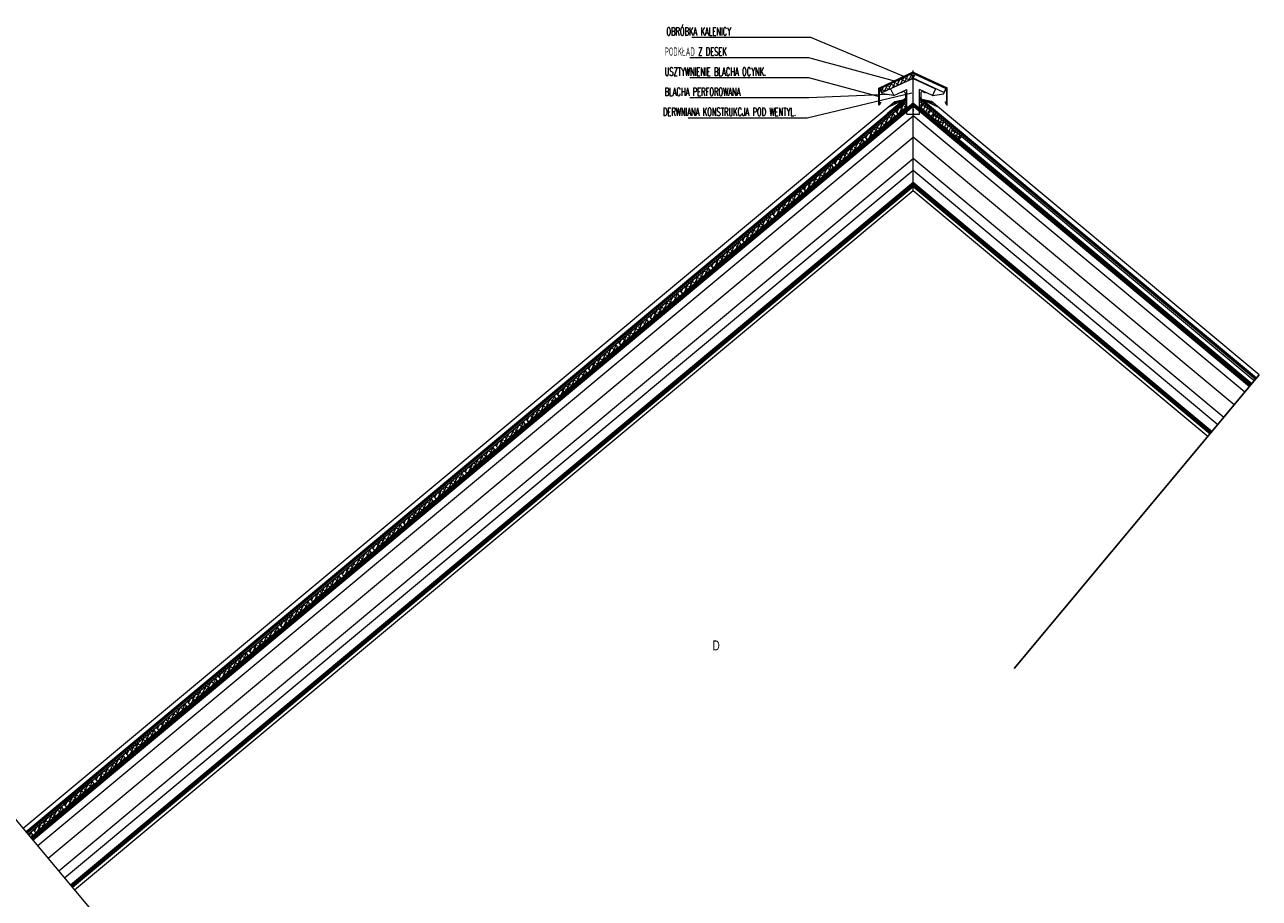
# Model space of a CAD drawing. Header units: millimetres. Extents: x -1427 to 15787, y -1578 to 5789.
# Tile 117 of 146: x 814 to 1491, y 2074 to 2553. Entities that reach past the tile are written whole.
import ezdxf
from ezdxf.enums import TextEntityAlignment as Align

# ---------------------------------------------------------------- set-up
doc = ezdxf.new("R2010")
doc.units = ezdxf.units.MM
for name, pattern in [('CACHE', [9.525, 6.35, -3.175]), ('CENTER', [0.6, 0.375, -0.075, 0.075, -0.075]), ('GESTRICHELT2', [0.375, 0.25, -0.125])]:
    doc.linetypes.add(name, pattern=pattern)
for name, color, linetype, lineweight in [('!! 0_ Istn-widok', 1, 'Continuous', 15), ('!! 0_ Opis', 8, 'Continuous', 13), ('!! 2 _linia hydroizol', 32, 'Continuous', 9), ('!! 2_ remont Ocieplenie', 4, 'ZIGZAG', 5), ('!! 2_posadzki parkiet', 91, 'Continuous', 9), ('!! 2_posadzki winyle 2', 43, 'Continuous', 9)]:
    doc.layers.add(name, color=color, linetype=linetype, lineweight=lineweight)
doc.styles.add('ARIAL TEEN', font='arial.ttf')
doc.styles.add('TXT', font='simplex.shx')
doc.linetypes.add('BATTING', pattern='A,0.00254,-2.54,[134,ltypeshp.shx,S=2.54,R=0,X=-2.54,Y=0],-5.08,[134,ltypeshp.shx,S=2.54,R=180,X=2.54,Y=0],-2.54', length=10.16254)
doc.linetypes.add('ZIGZAG', pattern='A,0.00254,-5.08,[131,ltypeshp.shx,S=5.08,R=0,X=-5.08,Y=0],-10.16,[131,ltypeshp.shx,S=5.08,R=180,X=5.08,Y=0],-5.08', length=20.32254)
pattern_1 = [(65, (-58545.407, 188693.1695), (-1.438763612, 0.67090649), []), (155, (-58545.407, 188693.1695), (-3.548433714, -0.096950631), [3.96875, -2.38125])]
pattern_2 = [(65, (-58528.5108, 188707.2591), (-1.438763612, 0.67090649), []), (155, (-58528.5108, 188707.2591), (-3.548433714, -0.096950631), [3.96875, -2.38125])]

# ---------------------------------------------------------------- blocks, each defined once
blk = doc.blocks.new('A$C64ba1f02')
for p, q in [((-0.8, 186.8), (-186.7, 100.1)), ((-0.8, 184.1), (-184.5, 98.5)), ((-10.2, 176.1), (-179.3, 97.2)), ((-169.1, 75.4), (0, 154.3)), ((0, 152.3), (-123.1, 94.9)), ((-10.1, 176.1), (0, 154.3)), ((10.1, 176.1), (0, 154.3)), ((169.1, 75.4), (0, 154.3)), ((0, 152.3), (123.1, 94.9)), ((0.8, 186.8), (186.7, 100.2)), ((0.8, 184.1), (184.5, 98.5)), ((10.2, 176.1), (179.3, 97.2)), ((-187.6, 8), (-187.6, 98.5)), ((-185.1, 10.9), (-185.1, 97.3)), ((-169.1, 68.7), (-181.8, 95.7)), ((-179.3, 97.2), (-169.1, 75.4)), ((-106.5, 59.2), (-168.2, 68.1)), ((-123.1, 94.9), (-106.5, 59.2)), ((-106.5, 59.2), (-34.3, 92.8)), ((-56.1, 79.3), (-66.4, 74.5)), ((-34.3, -44.1), (-34.3, 92.8)), ((34.3, -44.1), (34.3, 92.8)), ((106.5, 59.2), (34.3, 92.8)), ((56.1, 79.3), (66.4, 74.5)), ((106.2, 59.6), (168, 68.8)), ((123.1, 94.9), (106.5, 59.2)), ((179.3, 97.2), (169.1, 75.4)), ((169.4, 69.1), (181.8, 95.7)), ((185.1, 10.9), (185.1, 97.3)), ((187.6, 8), (187.6, 98.5)), ((-184.8, 7.3), (-175.4, 23.5)), ((-137.4, -4.6), (-48.8, 36.8)), ((-113.3, 15.5), (-48.8, 36.8)), ((-100.8, 26), (-48.8, 36.8)), ((137.4, -4.6), (48.8, 36.8)), ((113.3, 15.5), (48.8, 36.8)), ((100.8, 26), (48.8, 36.8)), ((184.8, 7.3), (175.4, 23.5)), ((-34.3, -44.1), (34.3, -44.1))]:
    blk.add_line(p, q)
at = {"ltscale": 2}
for p, q in [((-137.3, 118.6), (-180.8, 98.3)), ((137.3, 118.6), (180.8, 98.3))]:
    blk.add_line(p, q, dxfattribs=at)
at = {"linetype": 'GESTRICHELT2', "ltscale": 2}
for p, q in [((-34.3, -28.7), (0, 0)), ((0, 0), (0, -44.1)), ((34.5, -28.7), (0.2, 0))]:
    blk.add_line(p, q, dxfattribs=at)
for points in [[(-41.8, 70.3), (-41.8, 49.6, -0.222517), (-47.2, 38.1), (-143, -41.8)], [(41.8, 70.3), (41.8, 49.6, 0.222517), (47.2, 38.1), (143, -41.8)]]:
    blk.add_lwpolyline(points, format="xyb")
for centre, radius, start, end in [((0, 185), 2, 65.00001, 114.99999), ((0, 182.3), 2, 65.00788, 114.99212), ((-185.6, 98.5), 1.94, 121.37664, 180.62211), ((-183.6, 97.3), 1.5, 125.22188, 180.22188), ((-180, 96.5), 2, 114.99425, 205.08241), ((-51.8, 70.3), 10, 0, 115.00015), ((51.8, 70.3), 10, 64.99985, 180), ((180, 96.5), 2, 334.99958, 65.00575), ((183.6, 97.3), 1.5, 0, 55), ((185.6, 98.5), 1.94, 359.59977, 58.84524), ((-186.1, 8), 1.52, 179.99999, 329.99999), ((186.2, 8), 1.52, 210.00001, 0.00001)]:
    blk.add_arc(centre, radius, start, end)

msp = doc.modelspace()

# ---------------------------------------------------------------- hatches: boundary and pattern name
at = {"layer": '!! 2_posadzki winyle 2', "ltscale": 0.5}
h = msp.add_hatch(dxfattribs=at)
h.set_pattern_fill('ANSI38', color=256, scale=0.5, angle=20)
h.set_pattern_definition([(65, (-58535.6105, 188714.172), (-1.438763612, 0.67090649), []), (155, (-58535.6105, 188714.172), (-3.548433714, -0.096950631), [3.96875, -2.38125])])
h.paths.add_polyline_path([(1284.57397, 2516.12114), (1283.55935, 2518.29744), (1300.47054, 2526.18254), (1301.49403, 2524.02384)])
h = msp.add_hatch(dxfattribs=at)
h.set_pattern_fill('ANSI38', color=256, scale=0.5, angle=20)
h.set_pattern_definition(pattern_2)
h.paths.add_polyline_path([(1293.23349, 2504.30219), (1291.82563, 2505.99074), (1296.64607, 2510.0086), (1298.05313, 2508.32125)])
h = msp.add_hatch(dxfattribs=at)
h.set_pattern_fill('ANSI38', color=256, scale=0.5, angle=20)
h.set_pattern_definition(pattern_2)
h.paths.add_polyline_path([(1309.73749, 2504.30219), (1311.14535, 2505.99074), (1306.32491, 2510.0086), (1304.91785, 2508.32125)])
h = msp.add_hatch(dxfattribs=at)
h.set_pattern_fill('ANSI38', color=256, scale=0.5, angle=20)
h.set_pattern_definition(pattern_1)
h.paths.add_polyline_path([(1276.33726, 2490.21258), (1274.9294, 2491.90113), (1290.29041, 2504.70867), (1291.69747, 2503.02132)])
h = msp.add_hatch(dxfattribs=at)
h.set_pattern_fill('ANSI38', color=256, scale=0.5, angle=20)
h.set_pattern_definition(pattern_1)
h.paths.add_polyline_path([(1326.63373, 2490.21258), (1328.04158, 2491.90113), (1312.68057, 2504.70867), (1311.27351, 2503.02132)])
h = msp.add_hatch(dxfattribs=at)
h.set_pattern_fill('ANSI38', color=256, scale=0.5, angle=20)
h.set_pattern_definition([(65, (-58562.3033, 188679.0799), (-1.438763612, 0.67090649), []), (155, (-58562.3033, 188679.0799), (-3.548433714, -0.096950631), [3.96875, -2.38125])])
h.paths.add_polyline_path([(1259.44102, 2476.12297), (1258.03316, 2477.81152), (1273.39417, 2490.61906), (1274.80123, 2488.93171)])
h = msp.add_hatch(dxfattribs=at)
h.set_pattern_fill('ANSI38', color=256, scale=0.5, angle=20)
h.set_pattern_definition([(65, (-58579.2023, 188664.9936), (-1.438763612, 0.67090649), []), (155, (-58579.2023, 188664.9936), (-3.548433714, -0.096950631), [3.96875, -2.38125])])
h.paths.add_polyline_path([(1242.54202, 2462.03667), (1241.13416, 2463.72522), (1256.49517, 2476.53276), (1257.90224, 2474.84541)])
h = msp.add_hatch(dxfattribs=at)
h.set_pattern_fill('ANSI38', color=256, scale=0.5, angle=20)
h.set_pattern_definition([(65, (-58596.0976, 188650.9029), (-1.438763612, 0.67090649), []), (155, (-58596.0976, 188650.9029), (-3.548433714, -0.096950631), [3.96875, -2.38125])])
h.paths.add_polyline_path([(1225.64671, 2447.94595), (1224.23885, 2449.6345), (1239.59986, 2462.44204), (1241.00692, 2460.75469)])
h = msp.add_hatch(dxfattribs=at)
h.set_pattern_fill('ANSI38', color=256, scale=0.5, angle=20)
h.set_pattern_definition([(65, (-58612.993, 188636.8122), (-1.438763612, 0.67090649), []), (155, (-58612.993, 188636.8122), (-3.548433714, -0.096950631), [3.96875, -2.38125])])
h.paths.add_polyline_path([(1208.75139, 2433.85524), (1207.34353, 2435.54379), (1222.70454, 2448.35133), (1224.1116, 2446.66398)])
h = msp.add_hatch(dxfattribs=at)
h.set_pattern_fill('ANSI38', color=256, scale=0.5, angle=20)
h.set_pattern_definition([(65, (-58629.8882, 188622.7214), (-1.438763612, 0.67090649), []), (155, (-58629.8882, 188622.7214), (-3.548433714, -0.096950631), [3.96875, -2.38125])])
h.paths.add_polyline_path([(1191.85607, 2419.76452), (1190.44821, 2421.45307), (1205.80922, 2434.26061), (1207.21629, 2432.57326)])
h = msp.add_hatch(dxfattribs=at)
h.set_pattern_fill('ANSI38', color=256, scale=0.5, angle=20)
h.set_pattern_definition([(65, (-58646.7882, 188608.6362), (-1.438763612, 0.67090649), []), (155, (-58646.7882, 188608.6362), (-3.548433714, -0.096950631), [3.96875, -2.38125])])
h.paths.add_polyline_path([(1174.95616, 2405.67932), (1173.5483, 2407.36787), (1188.90931, 2420.17541), (1190.31637, 2418.48806)])
h = msp.add_hatch(dxfattribs=at)
h.set_pattern_fill('ANSI38', color=256, scale=0.5, angle=20)
h.set_pattern_definition([(65, (-58663.6835, 188594.5455), (-1.438763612, 0.67090649), []), (155, (-58663.6835, 188594.5455), (-3.548433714, -0.096950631), [3.96875, -2.38125])])
h.paths.add_polyline_path([(1158.06084, 2391.58861), (1156.65298, 2393.27716), (1172.01399, 2406.0847), (1173.42105, 2404.39735)])
h = msp.add_hatch(dxfattribs=at)
h.set_pattern_fill('ANSI38', color=256, scale=0.5, angle=20)
h.set_pattern_definition([(65, (-58680.5788, 188580.4548), (-1.438763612, 0.67090649), []), (155, (-58680.5788, 188580.4548), (-3.548433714, -0.096950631), [3.96875, -2.38125])])
h.paths.add_polyline_path([(1141.16552, 2377.4979), (1139.75766, 2379.18644), (1155.11867, 2391.99398), (1156.52574, 2390.30663)])
h = msp.add_hatch(dxfattribs=at)
h.set_pattern_fill('ANSI38', color=256, scale=0.5, angle=20)
h.set_pattern_definition([(65, (-58697.4741, 188566.3641), (-1.438763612, 0.67090649), []), (155, (-58697.4741, 188566.3641), (-3.548433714, -0.096950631), [3.96875, -2.38125])])
h.paths.add_polyline_path([(1124.2702, 2363.40718), (1122.86235, 2365.09573), (1138.22336, 2377.90327), (1139.63042, 2376.21592)])
h = msp.add_hatch(dxfattribs=at)
h.set_pattern_fill('ANSI38', color=256, scale=0.5, angle=20)
h.set_pattern_definition([(65, (-58714.3694, 188552.2734), (-1.438763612, 0.67090649), []), (155, (-58714.3694, 188552.2734), (-3.548433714, -0.096950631), [3.96875, -2.38125])])
h.paths.add_polyline_path([(1107.37489, 2349.31647), (1105.96703, 2351.00501), (1121.32804, 2363.81255), (1122.7351, 2362.1252)])
h = msp.add_hatch(dxfattribs=at)
h.set_pattern_fill('ANSI38', color=256, scale=0.5, angle=20)
h.set_pattern_definition([(65, (-58731.2657, 188538.1838), (-1.438763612, 0.67090649), []), (155, (-58731.2657, 188538.1838), (-3.548433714, -0.096950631), [3.96875, -2.38125])])
h.paths.add_polyline_path([(1090.47865, 2335.22685), (1089.07079, 2336.9154), (1104.4318, 2349.72294), (1105.83887, 2348.03559)])
h = msp.add_hatch(dxfattribs=at)
h.set_pattern_fill('ANSI38', color=256, scale=0.5, angle=20)
h.set_pattern_definition([(65, (-58748.1628, 188524.0953), (-1.438763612, 0.67090649), []), (155, (-58748.1628, 188524.0953), (-3.548433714, -0.096950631), [3.96875, -2.38125])])
h.paths.add_polyline_path([(1073.58149, 2321.13835), (1072.17364, 2322.82689), (1087.53464, 2335.63443), (1088.94171, 2333.94708)])
h = msp.add_hatch(dxfattribs=at)
h.set_pattern_fill('ANSI38', color=256, scale=0.5, angle=20)
h.set_pattern_definition([(65, (-58765.0581, 188510.0046), (-1.438763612, 0.67090649), []), (155, (-58765.0581, 188510.0046), (-3.548433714, -0.096950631), [3.96875, -2.38125])])
h.paths.add_polyline_path([(1056.68618, 2307.04763), (1055.27832, 2308.73618), (1070.63933, 2321.54372), (1072.04639, 2319.85637)])
h = msp.add_hatch(dxfattribs=at)
h.set_pattern_fill('ANSI38', color=256, scale=0.5, angle=20)
h.set_pattern_definition([(65, (-58781.9544, 188495.915), (-1.438763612, 0.67090649), []), (155, (-58781.9544, 188495.915), (-3.548433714, -0.096950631), [3.96875, -2.38125])])
h.paths.add_polyline_path([(1039.78994, 2292.95802), (1038.38208, 2294.64657), (1053.74309, 2307.45411), (1055.15016, 2305.76676)])
h = msp.add_hatch(dxfattribs=at)
h.set_pattern_fill('ANSI38', color=256, scale=0.5, angle=20)
h.set_pattern_definition([(65, (-58798.8543, 188481.8297), (-1.438763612, 0.67090649), []), (155, (-58798.8543, 188481.8297), (-3.548433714, -0.096950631), [3.96875, -2.38125])])
h.paths.add_polyline_path([(1022.89002, 2278.87282), (1021.48217, 2280.56137), (1036.84317, 2293.36891), (1038.25024, 2291.68156)])
h = msp.add_hatch(dxfattribs=at)
h.set_pattern_fill('ANSI38', color=256, scale=0.5, angle=20)
h.set_pattern_definition([(65, (-58815.7496, 188467.739), (-1.438763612, 0.67090649), []), (155, (-58815.7496, 188467.739), (-3.548433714, -0.096950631), [3.96875, -2.38125])])
h.paths.add_polyline_path([(1005.99471, 2264.78211), (1004.58685, 2266.47065), (1019.94786, 2279.27819), (1021.35492, 2277.59084)])
h = msp.add_hatch(dxfattribs=at)
h.set_pattern_fill('ANSI38', color=256, scale=0.5, angle=20)
h.set_pattern_definition([(65, (-58832.645, 188453.6483), (-1.438763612, 0.67090649), []), (155, (-58832.645, 188453.6483), (-3.548433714, -0.096950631), [3.96875, -2.38125])])
h.paths.add_polyline_path([(989.09939, 2250.69139), (987.69153, 2252.37994), (1003.05254, 2265.18748), (1004.4596, 2263.50013)])
h = msp.add_hatch(dxfattribs=at)
h.set_pattern_fill('ANSI38', color=256, scale=0.5, angle=20)
h.set_pattern_definition([(65, (-58849.5402, 188439.5576), (-1.438763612, 0.67090649), []), (155, (-58849.5402, 188439.5576), (-3.548433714, -0.096950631), [3.96875, -2.38125])])
h.paths.add_polyline_path([(972.20407, 2236.60068), (970.79621, 2238.28922), (986.15722, 2251.09676), (987.56429, 2249.40941)])
h = msp.add_hatch(dxfattribs=at)
h.set_pattern_fill('ANSI38', color=256, scale=0.5, angle=20)
h.set_pattern_definition([(65, (-58866.4356, 188425.4669), (-1.438763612, 0.67090649), []), (155, (-58866.4356, 188425.4669), (-3.548433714, -0.096950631), [3.96875, -2.38125])])
h.paths.add_polyline_path([(955.30876, 2222.50996), (953.9009, 2224.19851), (969.26191, 2237.00605), (970.66897, 2235.3187)])
h = msp.add_hatch(dxfattribs=at)
h.set_pattern_fill('ANSI38', color=256, scale=0.5, angle=20)
h.set_pattern_definition([(65, (-58883.3309, 188411.3762), (-1.438763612, 0.67090649), []), (155, (-58883.3309, 188411.3762), (-3.548433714, -0.096950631), [3.96875, -2.38125])])
h.paths.add_polyline_path([(938.41344, 2208.41925), (937.00558, 2210.10779), (952.36659, 2222.91533), (953.77365, 2221.22798)])
h = msp.add_hatch(dxfattribs=at)
h.set_pattern_fill('ANSI38', color=256, scale=0.5, angle=20)
h.set_pattern_definition([(65, (-58900.2262, 188397.2855), (-1.438763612, 0.67090649), []), (155, (-58900.2262, 188397.2855), (-3.548433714, -0.096950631), [3.96875, -2.38125])])
h.paths.add_polyline_path([(921.51812, 2194.32853), (920.11026, 2196.01708), (935.47127, 2208.82462), (936.87834, 2207.13727)])
h = msp.add_hatch(dxfattribs=at)
h.set_pattern_fill('ANSI38', color=256, scale=0.5, angle=20)
h.set_pattern_definition([(65, (-58917.1215, 188383.1947), (-1.438763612, 0.67090649), []), (155, (-58917.1215, 188383.1947), (-3.548433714, -0.096950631), [3.96875, -2.38125])])
h.paths.add_polyline_path([(904.6228, 2180.23782), (903.21495, 2181.92636), (918.57595, 2194.7339), (919.98302, 2193.04655)])
h = msp.add_hatch(dxfattribs=at)
h.set_pattern_fill('ANSI38', color=256, scale=0.5, angle=20)
h.set_pattern_definition([(65, (-58934.0207, 188369.1087), (-1.438763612, 0.67090649), []), (155, (-58934.0207, 188369.1087), (-3.548433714, -0.096950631), [3.96875, -2.38125])])
h.paths.add_polyline_path([(887.72362, 2166.15174), (886.31577, 2167.84028), (901.67677, 2180.64782), (903.08384, 2178.96047)])
h = msp.add_hatch(dxfattribs=at)
h.set_pattern_fill('ANSI38', color=256, scale=0.5, angle=20)
h.set_pattern_definition([(65, (-58950.916, 188355.018), (-1.438763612, 0.67090649), []), (155, (-58950.916, 188355.018), (-3.548433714, -0.096950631), [3.96875, -2.38125])])
h.paths.add_polyline_path([(870.82831, 2152.06102), (869.42045, 2153.74957), (884.78146, 2166.55711), (886.18852, 2164.86976)])
h = msp.add_hatch(dxfattribs=at)
h.set_pattern_fill('ANSI38', color=256, scale=0.5, angle=20)
h.set_pattern_definition([(65, (-58967.8152, 188340.9319), (-1.438763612, 0.67090649), []), (155, (-58967.8152, 188340.9319), (-3.548433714, -0.096950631), [3.96875, -2.38125])])
h.paths.add_polyline_path([(853.92913, 2137.97494), (852.52127, 2139.66349), (867.88228, 2152.47103), (869.28934, 2150.78368)])
h = msp.add_hatch(dxfattribs=at)
h.set_pattern_fill('ANSI38', color=256, scale=0.5, angle=20)
h.set_pattern_definition([(65, (-58984.7105, 188326.8411), (-1.438763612, 0.67090649), []), (155, (-58984.7105, 188326.8411), (-3.548433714, -0.096950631), [3.96875, -2.38125])])
h.paths.add_polyline_path([(837.03381, 2123.88422), (835.62595, 2125.57277), (850.98696, 2138.38031), (852.39403, 2136.69296)])
h = msp.add_hatch(dxfattribs=at)
h.set_pattern_fill('ANSI38', color=256, scale=0.5, angle=20)
h.set_pattern_definition([(65, (-59001.6097, 188312.755), (-1.438763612, 0.67090649), []), (155, (-59001.6097, 188312.755), (-3.548433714, -0.096950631), [3.96875, -2.38125])])
h.paths.add_polyline_path([(820.13463, 2109.79814), (818.72677, 2111.48669), (834.08778, 2124.29423), (835.49485, 2122.60688)])
h = msp.add_hatch(dxfattribs=at)
h.set_pattern_fill('ANSI38', color=256, scale=0.5, angle=20)
h.set_pattern_definition([(65, (-59018.505, 188298.6643), (-1.438763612, 0.67090649), []), (155, (-59018.505, 188298.6643), (-3.548433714, -0.096950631), [3.96875, -2.38125])])
h.paths.add_polyline_path([(815.97488, 2109.18834), (817.3819, 2107.5008), (818.59953, 2108.51617), (817.19246, 2110.20352)])

# ---------------------------------------------------------------- linework, layer by layer
at = {"layer": '!! 0_ Istn-widok', "linetype": 'CENTER', "lineweight": 35, "const_width": 1, "elevation": 0}
for points in [[(815.08739, 2110.25277), (1298.05313, 2512.93453)], [(1489.57034, 2358.97705), (1304.91785, 2512.93453)]]:
    msp.add_lwpolyline(points, dxfattribs=at)
at = {"layer": '!! 0_ Istn-widok', "elevation": 0}
for points in [[(814.82939, 2110.56221), (1298.05313, 2513.45908)], [(1489.82834, 2359.28649), (1304.91785, 2513.45908)], [(815.40758, 2109.86875), (1298.05313, 2512.28354)], [(815.97489, 2109.18833), (1298.05313, 2511.13012)], [(817.38797, 2107.49352), (1298.05313, 2508.31564)], [(818.66873, 2105.9574), (1301.49403, 2508.58084)], [(1486.00686, 2354.7031), (1301.47695, 2508.58084)], [(1489.25015, 2358.59302), (1304.91785, 2512.28354)], [(1488.68284, 2357.9126), (1304.91785, 2511.13012)], [(1487.28762, 2356.23921), (1304.91785, 2508.31564)], [(821.23026, 2102.88518), (1301.49403, 2503.37258)], [(1483.44533, 2351.63087), (1301.47695, 2503.37258)], [(832.75713, 2089.06015), (1301.49403, 2479.93541)], [(1471.91846, 2337.80585), (1301.47695, 2479.93541)], [(839.16095, 2081.37959), (1301.49403, 2466.91476), (1465.52164, 2330.13369)], [(840.28861, 2080.02711), (1301.49403, 2464.62193), (1464.39399, 2328.7812)], [(841.40229, 2078.69139), (1301.49403, 2462.35753), (1463.28031, 2327.44549)]]:
    msp.add_lwpolyline(points, dxfattribs=at)
at = {"layer": '!! 0_ Istn-widok'}
for points in [[(813.22832, 2112.48249), (1291.40748, 2511.17334)], [(1491.42941, 2361.20676), (1311.5635, 2511.17334)]]:
    msp.add_lwpolyline(points, dxfattribs=at)
at = {"layer": '!! 0_ Opis', "elevation": 0}
for points in [[(1296.34557, 2524.90075), (1245.29146, 2546.2677), (1180.02603, 2546.2677)], [(1292.01457, 2522.24077), (1244.33144, 2535.2307), (1179.066, 2535.2307)], [(1282.97605, 2513.66607), (1244.33144, 2524.19371), (1179.066, 2524.19371)], [(1300.71693, 2515.7552), (1243.37141, 2502.11972), (1178.10597, 2502.11972)], [(1287.75177, 2514.94356), (1244.33144, 2513.15671), (1179.066, 2513.15671)]]:
    msp.add_lwpolyline(points, dxfattribs=at)
at = {"layer": '!! 2 _linia hydroizol', "linetype": 'CACHE', "ltscale": 0.5, "const_width": 1.5, "elevation": 0}
for points in [[(818.02835, 2106.72546), (1301.49403, 2509.8829)], [(1486.64724, 2355.47116), (1301.47695, 2509.8829)]]:
    msp.add_lwpolyline(points, dxfattribs=at)
at = {"layer": '!! 2 _linia hydroizol', "linetype": 'CACHE', "ltscale": 0.3, "const_width": 1.5, "elevation": 0}
msp.add_lwpolyline([(839.72478, 2080.70335), (1301.49403, 2465.76834), (1464.95782, 2329.45745)], dxfattribs=at)
at = {"layer": '!! 2_ remont Ocieplenie', "linetype": 'BATTING', "ltscale": 0.75, "elevation": 0}
for points in [[(826.9937, 2095.97267), (1301.49403, 2491.65399)], [(1477.68189, 2344.71836), (1301.47695, 2491.65399)]]:
    msp.add_lwpolyline(points, dxfattribs=at)
at = {"layer": '!! 2_ remont Ocieplenie', "linetype": 'BATTING', "ltscale": 0.45, "elevation": 0}
msp.add_lwpolyline([(835.95904, 2085.21987), (1301.49403, 2473.42508), (1468.72355, 2333.97397)], dxfattribs=at)
at = {"layer": '!! 2_posadzki parkiet', "elevation": 0}
for points in [[(1301.49403, 2462.35753), (1301.49403, 2528.16049)], [(866.25428, 2048.88345), (806.82395, 2120.1626)], [(815.97488, 2109.18834), (817.19246, 2110.20352), (818.59953, 2108.51617), (817.3819, 2107.5008)]]:
    msp.add_lwpolyline(points, dxfattribs=at)
for points in [[(1293.23349, 2504.30219), (1291.82563, 2505.99074), (1296.64607, 2510.0086), (1298.05313, 2508.32125)], [(1309.73749, 2504.30219), (1311.14535, 2505.99074), (1306.32491, 2510.0086), (1304.91785, 2508.32125)], [(1276.33726, 2490.21258), (1274.9294, 2491.90113), (1290.29041, 2504.70867), (1291.69747, 2503.02132)], [(1326.63373, 2490.21258), (1328.04158, 2491.90113), (1312.68057, 2504.70867), (1311.27351, 2503.02132)], [(1259.44102, 2476.12297), (1258.03316, 2477.81152), (1273.39417, 2490.61906), (1274.80123, 2488.93171)], [(1242.54202, 2462.03667), (1241.13416, 2463.72522), (1256.49517, 2476.53276), (1257.90224, 2474.84541)], [(1225.64671, 2447.94595), (1224.23885, 2449.6345), (1239.59986, 2462.44204), (1241.00692, 2460.75469)], [(1208.75139, 2433.85524), (1207.34353, 2435.54379), (1222.70454, 2448.35133), (1224.1116, 2446.66398)], [(1191.85607, 2419.76452), (1190.44821, 2421.45307), (1205.80922, 2434.26061), (1207.21629, 2432.57326)], [(1174.95616, 2405.67932), (1173.5483, 2407.36787), (1188.90931, 2420.17541), (1190.31637, 2418.48806)], [(1158.06084, 2391.58861), (1156.65298, 2393.27716), (1172.01399, 2406.0847), (1173.42105, 2404.39735)], [(1141.16552, 2377.4979), (1139.75766, 2379.18644), (1155.11867, 2391.99398), (1156.52574, 2390.30663)], [(1124.2702, 2363.40718), (1122.86235, 2365.09573), (1138.22336, 2377.90327), (1139.63042, 2376.21592)], [(1107.37489, 2349.31647), (1105.96703, 2351.00501), (1121.32804, 2363.81255), (1122.7351, 2362.1252)], [(1090.47865, 2335.22685), (1089.07079, 2336.9154), (1104.4318, 2349.72294), (1105.83887, 2348.03559)], [(1073.58149, 2321.13835), (1072.17364, 2322.82689), (1087.53464, 2335.63443), (1088.94171, 2333.94708)], [(1056.68618, 2307.04763), (1055.27832, 2308.73618), (1070.63933, 2321.54372), (1072.04639, 2319.85637)], [(1039.78994, 2292.95802), (1038.38208, 2294.64657), (1053.74309, 2307.45411), (1055.15016, 2305.76676)], [(1022.89002, 2278.87282), (1021.48217, 2280.56137), (1036.84317, 2293.36891), (1038.25024, 2291.68156)], [(1005.99471, 2264.78211), (1004.58685, 2266.47065), (1019.94786, 2279.27819), (1021.35492, 2277.59084)], [(989.09939, 2250.69139), (987.69153, 2252.37994), (1003.05254, 2265.18748), (1004.4596, 2263.50013)], [(972.20407, 2236.60068), (970.79621, 2238.28922), (986.15722, 2251.09676), (987.56429, 2249.40941)], [(955.30876, 2222.50996), (953.9009, 2224.19851), (969.26191, 2237.00605), (970.66897, 2235.3187)], [(938.41344, 2208.41925), (937.00558, 2210.10779), (952.36659, 2222.91533), (953.77365, 2221.22798)], [(921.51812, 2194.32853), (920.11026, 2196.01708), (935.47127, 2208.82462), (936.87834, 2207.13727)], [(904.6228, 2180.23782), (903.21495, 2181.92636), (918.57595, 2194.7339), (919.98302, 2193.04655)], [(887.72362, 2166.15174), (886.31577, 2167.84028), (901.67677, 2180.64782), (903.08384, 2178.96047)], [(870.82831, 2152.06102), (869.42045, 2153.74957), (884.78146, 2166.55711), (886.18852, 2164.86976)], [(853.92913, 2137.97494), (852.52127, 2139.66349), (867.88228, 2152.47103), (869.28934, 2150.78368)], [(837.03381, 2123.88422), (835.62595, 2125.57277), (850.98696, 2138.38031), (852.39403, 2136.69296)], [(820.13463, 2109.79814), (818.72677, 2111.48669), (834.08778, 2124.29423), (835.49485, 2122.60688)]]:
    msp.add_lwpolyline(points, close=True, dxfattribs=at)
msp.add_lwpolyline([(1357.00433, 2199.98091), (1491.42941, 2361.20676)])

# ---------------------------------------------------------------- block references
at = {"layer": '!! 2_posadzki parkiet', "xscale": 0.1, "yscale": 0.1, "zscale": 0.1}
msp.add_blockref('A$C64ba1f02', (1301.48549, 2508.57686), dxfattribs=at)

# ---------------------------------------------------------------- texts
at = {"layer": '!! 0_ Opis', "style": 'TXT', "width": 0.6}
for s, p in [('OBRÓBKA KALENICY', (1166.14484, 2547.38059)), ('PODKŁAD Z DESEK', (1165.18481, 2536.34359)), ('USZTYWNIENIE BLACHA OCYNK.', (1165.18481, 2525.3066)), ('BLACHA PERFOROWANA', (1165.18481, 2514.2696)), ('DERWNIANA KONSTRUKCJA POD WENTYL.', (1164.22478, 2503.23261))]:
    msp.add_text(s, height=4.5, dxfattribs=at).set_placement(p)
at = {"layer": '!! 0_ Opis', "style": 'ARIAL TEEN', "width": 0.7}
msp.add_text('D', height=5.5, dxfattribs=at).set_placement((1193.46205, 2212.71126), align=Align.MIDDLE_CENTER)

doc.saveas('drawing.dxf')
